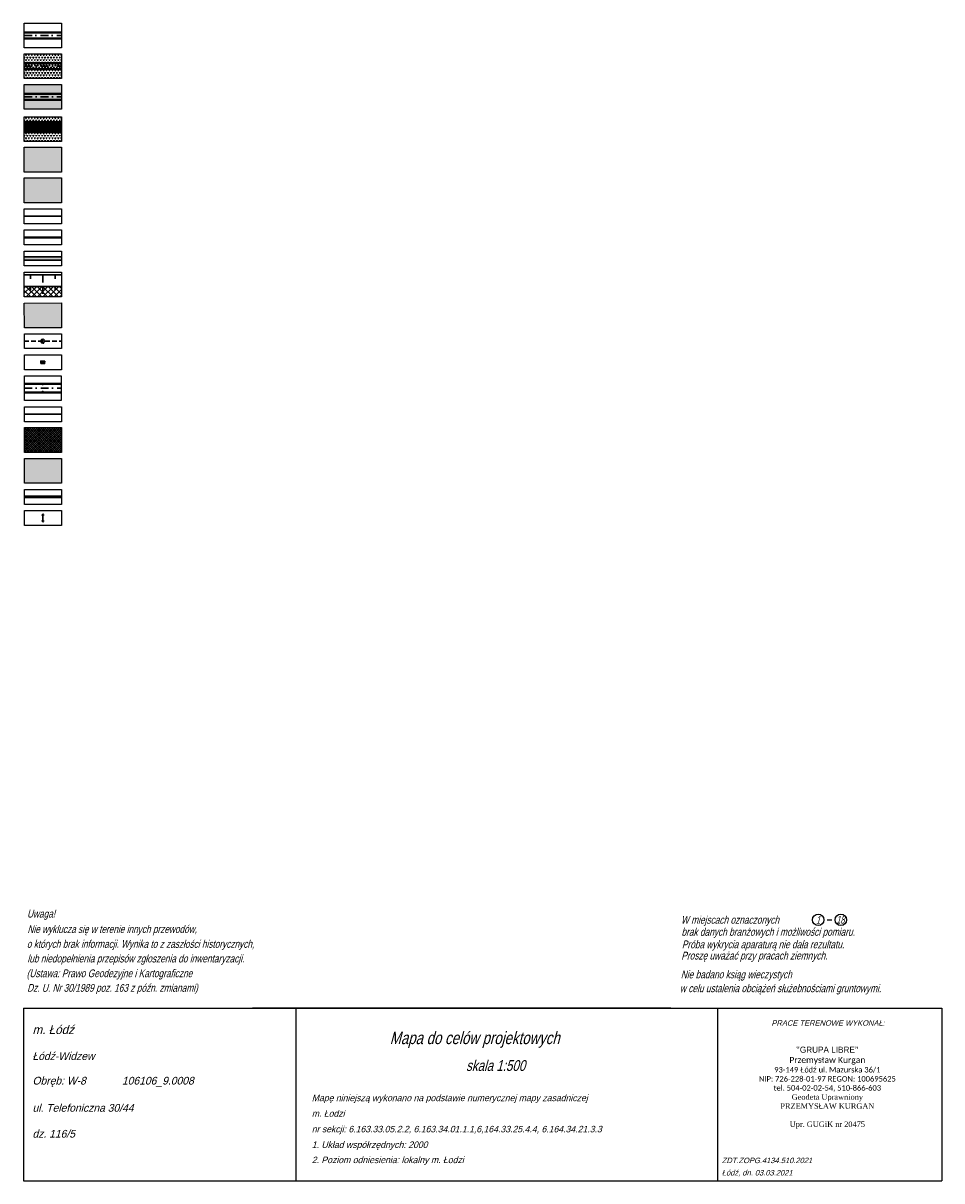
# Model space of a CAD drawing. Header units: metres. Extents: x 6603615 to 6604581, y 5739741 to 5740610.
# Tile 14 of 14: x 6604433 to 6604581, y 5739765 to 5739952. Entities that reach past the tile are written whole.
import ezdxf

# ---------------------------------------------------------------- set-up
doc = ezdxf.new("R2010")
doc.units = ezdxf.units.M
doc.linetypes.add('DASHDOT', pattern=[25.4, 12.7, -6.35, 0, -6.35])
doc.linetypes.add('HIDDEN', pattern=[0.375, 0.25, -0.125])
for name, color, linetype, lineweight in [('_działki', 3, 'Continuous', 40), ('EPT 2_2--830--', 7, 'Continuous', 13), ('EPT 3_2--460--', 7, 'Continuous', 13), ('FREZOWANIE', 12, 'Continuous', 5), ('HECZ_GEOKRATA', 128, 'Continuous', 20), ('HECZ_ZIELEŃ_ZABUDOWA', 73, 'Continuous', 5), ('KRAW_FAZA_12cm_20x30cm', 7, 'Continuous', 50), ('KRESK_TOR_KLAS_ZABRUK', 31, 'Continuous', 5), ('M_WPUSTY', 190, 'Continuous', 30), ('OBRZEŻE_BET_8X40', 236, 'Continuous', 30), ('ODW_DRENAZ', 5, 'HIDDEN', 30), ('ODW_SKRZYNKI', 5, 'Continuous', 13), ('OPORNIK_BET_15X30cm', 124, 'Continuous', 30), ('OSIE_TORU', 10, 'DASHDOT', 30), ('PROJ. KORYTKO MULDOWE SZER 50 CM', 150, 'Continuous', 30), ('SKARPY', 96, 'Continuous', 30), ('szyny 60R2', 14, 'Continuous', 40), ('T_OSIE_TORU', 10, 'DASHDOT', 30), ('T_POŁ_ELEKTR', 1, 'Continuous', 30), ('T_szyny 60R2', 38, 'Continuous', 40), ('Tabelka', 7, 'Continuous', 25)]:
    doc.layers.add(name, color=color, linetype=linetype, lineweight=lineweight)
doc.layers.add('_mapa_szara', color=252, linetype='Continuous')
for name, color, linetype, lineweight, true_color in [('HECZ_JEZDNIA', 7, 'Continuous', 0, 0xcccccc), ('HECZ_PŁYTY_BET_50X50', 7, 'Continuous', 5, 0xfaf9b8), ('HECZ_ZIELEN', 7, 'Continuous', 0, 0xd6ffd6)]:
    doc.layers.add(name, color=color, linetype=linetype, lineweight=lineweight, true_color=true_color)
doc.layers.add('KRESK_TOR_KLAS_PODKŁAD', color=38, linetype='Continuous', lineweight=15, transparency=0.55)
doc.layers.add('T_KRESK_PŁYTA_EPT', color=86, linetype='Continuous', lineweight=13, transparency=0.55)
doc.styles.add('GEO-INFO', font='GEO-INFO.SHX', dxfattribs={"width": 0.8, "oblique": 15.000035})
doc.styles.add('GEOS_025', font='geos_025.shx', dxfattribs={"oblique": 14.89689, "height": 2.5})
doc.styles.add('GEOS_050', font='GEOS_050', dxfattribs={"oblique": 15, "height": 2.5})
doc.styles.get("Standard").update_dxf_attribs({"font": 'simplex.shx'})

# ---------------------------------------------------------------- blocks, each defined once
blk = doc.blocks.new('WPUST')
at = {"layer": 'M_WPUSTY'}
h = blk.add_hatch(color=256, dxfattribs=at)
h.dxf.hatch_style = 1
h.paths.add_polyline_path([(0.54, 0.48), (-0.06, 0.4), (0, 0), (0.59, 0.08)])
blk.add_lwpolyline([(0.54, 0.48), (-0.06, 0.4), (0, 0), (0.59, 0.08), (0.54, 0.48)], close=True, dxfattribs=at)
blk = doc.blocks.new('skrzynka-odw-szyny')
blk.add_lwpolyline([(0.07, 0.21), (0.07, 0), (-0.08, 0), (-0.08, 0.21)], close=True)
at = {"linetype": 'HIDDEN', "ltscale": 0.2}
blk.add_circle((0, 0.07), 0.054, dxfattribs=at)
blk = doc.blocks.new('EPT 3_2')
at = {"layer": 'T_KRESK_PŁYTA_EPT'}
h = blk.add_hatch(color=43, dxfattribs=at)
h.dxf.hatch_style = 1
h.paths.add_polyline_path([(-0.56, -1.91), (0, 0), (0.64, -0.19), (0.08, -2.1)])
at = {"layer": 'EPT 3_2--460--', "color": 0}
blk.add_lwpolyline([(-0.56, -1.91), (0, 0), (0.64, -0.19), (0.08, -2.1)], close=True, dxfattribs=at)
blk = doc.blocks.new('EPT_2_2')
at = {"layer": 'T_KRESK_PŁYTA_EPT'}
h = blk.add_hatch(color=53, dxfattribs=at)
h.dxf.hatch_style = 1
h.paths.add_polyline_path([(0.1, -2.03), (-0.72, -1.9), (-0.41, 0.06), (0.41, -0.06)])
at = {"layer": 'EPT 2_2--830--', "color": 0}
blk.add_lwpolyline([(0.1, -2.03), (-0.72, -1.9), (-0.41, 0.06), (0.41, -0.06)], close=True, dxfattribs=at)

msp = doc.modelspace()

# ---------------------------------------------------------------- hatches: boundary and pattern name
at = {"layer": 'FREZOWANIE'}
h = msp.add_hatch(dxfattribs=at)
h.set_pattern_fill('ANSI37', color=256, scale=2)
h.set_pattern_definition([(45, (-828093.00886, 190480.30407), (-0.1767766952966, 0.1767766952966), []), (135, (-828093.00886, 190480.30407), (-0.1767766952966, -0.1767766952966), [])])
h.paths.add_polyline_path([(6604433.05, 5739886.364), (6604433.05, 5739882.364), (6604439.054, 5739882.364), (6604439.054, 5739886.364)])
at = {"layer": 'HECZ_GEOKRATA', "linetype": 'ByBlock'}
h = msp.add_hatch(dxfattribs=at)
h.set_pattern_fill('ANSI37', color=256, scale=0.2)
h.set_pattern_definition([(45, (-1e-08, -10.0423), (-0.449012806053, 0.449012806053), []), (135, (-1e-08, -10.0423), (-0.449012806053, -0.449012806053), [])])
h.paths.add_polyline_path([(6604433.043, 5739909.21), (6604439.043, 5739909.21), (6604439.043, 5739907.527), (6604433.04, 5739907.527)])
at = {"layer": 'HECZ_JEZDNIA'}
h = msp.add_hatch(color=256, dxfattribs=at)
h.dxf.hatch_style = 1
h.paths.add_polyline_path([(6604433.05, 5739881.364), (6604433.05, 5739877.364), (6604439.054, 5739877.364), (6604439.054, 5739881.364)])
h = msp.add_hatch(color=256, dxfattribs=at)
h.dxf.hatch_style = 1
h.paths.add_polyline_path([(6604433.05, 5739881.364), (6604433.05, 5739877.364), (6604439.054, 5739877.364), (6604439.054, 5739881.364)])
at = {"layer": 'HECZ_PŁYTY_BET_50X50'}
h = msp.add_hatch(color=256, dxfattribs=at)
h.dxf.hatch_style = 1
h.paths.add_polyline_path([(6604433.04, 5739931.714), (6604433.04, 5739927.714), (6604439.043, 5739927.714), (6604439.043, 5739931.714)])
at = {"layer": 'HECZ_ZIELEN'}
h = msp.add_hatch(color=256, dxfattribs=at)
h.dxf.hatch_style = 1
h.paths.add_polyline_path([(6604433.042, 5739906.531), (6604439.042, 5739906.536), (6604439.046, 5739902.536), (6604433.046, 5739902.531)])
at = {"layer": 'HECZ_ZIELEŃ_ZABUDOWA'}
h = msp.add_hatch(color=256, dxfattribs=at)
h.dxf.hatch_style = 1
h.paths.add_polyline_path([(6604433.04, 5739926.759), (6604433.04, 5739922.759), (6604439.043, 5739922.759), (6604439.043, 5739926.759)])
at = {"layer": 'KRESK_TOR_KLAS_PODKŁAD'}
h = msp.add_hatch(dxfattribs=at)
h.set_pattern_fill('TRIANG', color=256, scale=0.05)
h.set_pattern_definition([(60, (0, 0), (-0.238124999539, 0.412444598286), [0.238125, -0.238125]), (120, (0, 0), (-0.476249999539, 2.66e-10), [0.238125, -0.238125]), (0, (-0.11906, 0.20622), (0.238125, 0.41244459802), [0.238125, -0.238125])])
h.paths.add_polyline_path([(6604439.043, 5739942.848), (6604439.043, 5739946.848), (6604433.04, 5739946.848), (6604433.04, 5739942.848)])
h = msp.add_hatch(dxfattribs=at)
h.set_pattern_fill('TRIANG', color=256, scale=0.05)
h.set_pattern_definition([(60, (0, -10.17898), (-0.238124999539, 0.412444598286), [0.238125, -0.238125]), (120, (0, -10.17898), (-0.476249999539, 2.66e-10), [0.238125, -0.238125]), (0, (-0.11906, -9.97276), (0.238125, 0.41244459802), [0.238125, -0.238125])])
h.paths.add_polyline_path([(6604439.043, 5739932.669), (6604439.043, 5739936.669), (6604433.04, 5739936.669), (6604433.04, 5739932.669)])
at = {"layer": 'KRESK_TOR_KLAS_ZABRUK'}
h = msp.add_hatch(color=256, dxfattribs=at)
h.dxf.hatch_style = 1
h.paths.add_polyline_path([(6604433.04, 5739941.893), (6604433.04, 5739937.893), (6604439.043, 5739937.893), (6604439.043, 5739941.893)])
at = {"layer": 'PROJ. KORYTKO MULDOWE SZER 50 CM'}
h = msp.add_hatch(color=256, dxfattribs=at)
h.dxf.hatch_style = 1
h.paths.add_polyline_path([(6604439.043, 5739913.983), (6604433.04, 5739913.983), (6604433.04, 5739913.483), (6604439.043, 5739913.483)])

# ---------------------------------------------------------------- linework, layer by layer
at = {"layer": '_działki', "ltscale": 0.1}
msp.add_line((6604433.043, 5739917.144), (6604439.043, 5739917.144), dxfattribs=at)
at = {"layer": '_mapa_szara'}
for p, q in [((6604432.93, 5739792.453, 0.04), (6604432.93, 5739764.51, 0.04)), ((6604432.93, 5739792.453, 0.04), (6604581.477, 5739792.453, 0.04)), ((6604476.968, 5739792.453), (6604476.968, 5739764.51, 0.04)), ((6604545.165, 5739792.453), (6604545.165, 5739764.51, 0.04)), ((6604581.477, 5739792.453, 0.04), (6604581.477, 5739764.51, 0.04)), ((6604432.93, 5739764.51, 0.04), (6604581.477, 5739764.51, 0.04))]:
    msp.add_line(p, q, dxfattribs=at)
at = {"layer": '_mapa_szara', "elevation": 0.04}
for points in [[(6604562.943, 5739806.742), (6604563.665, 5739806.742)], [(6604537.616, 5739792.453), (6604469.948, 5739792.453)]]:
    msp.add_lwpolyline(points, dxfattribs=at)
at = {"layer": '_mapa_szara'}
for centre in [(6604561.48, 5739806.742, 0.04), (6604565.128, 5739806.742, 0.04)]:
    msp.add_circle(centre, 0.928, dxfattribs=at)
at = {"layer": 'KRAW_FAZA_12cm_20x30cm'}
msp.add_line((6604433.059, 5739875.157, 0), (6604439.059, 5739875.162, 0), dxfattribs=at)
at = {"layer": 'OBRZEŻE_BET_8X40'}
msp.add_line((6604433.04, 5739920.553), (6604439.04, 5739920.558), dxfattribs=at)
at = {"layer": 'ODW_DRENAZ', "ltscale": 3}
msp.add_line((6604433.046, 5739900.354, 0), (6604439.046, 5739900.354, 0), dxfattribs=at)
at = {"layer": 'ODW_DRENAZ', "ltscale": 0.1}
msp.add_circle((6604436.046, 5739900.354, 0), 0.34, dxfattribs=at)
at = {"layer": 'ODW_DRENAZ', "ltscale": 0.5}
msp.add_circle((6604436.043, 5739900.354, 0), 0.212, dxfattribs=at)
at = {"layer": 'OPORNIK_BET_15X30cm'}
msp.add_line((6604433.05, 5739888.525, 0), (6604439.05, 5739888.53, 0), dxfattribs=at)
at = {"layer": 'OSIE_TORU', "ltscale": 0.1}
for p, q in [((6604433.019, 5739949.801), (6604439.019, 5739949.801)), ((6604433.041, 5739944.846), (6604439.041, 5739944.851)), ((6604433.04, 5739939.893), (6604439.04, 5739939.898)), ((6604433.05, 5739892.757, 0), (6604438.99, 5739892.757, 0))]:
    msp.add_line(p, q, dxfattribs=at)
at = {"layer": 'PROJ. KORYTKO MULDOWE SZER 50 CM'}
for points in [[(6604439.043, 5739913.983), (6604433.04, 5739913.983)], [(6604439.043, 5739913.483), (6604433.04, 5739913.483)]]:
    msp.add_lwpolyline(points, dxfattribs=at)
at = {"layer": 'SKARPY'}
for p, q in [((6604433.043, 5739911.064), (6604439.043, 5739911.064)), ((6604433.043, 5739909.21), (6604439.043, 5739909.21))]:
    msp.add_line(p, q, dxfattribs=at)
for points in [[(6604434.043, 5739910.464), (6604434.043, 5739911.064)], [(6604436.043, 5739909.864), (6604436.043, 5739911.064)], [(6604438.043, 5739910.464), (6604438.043, 5739911.064)], [(6604434.043, 5739908.61), (6604434.043, 5739909.21)], [(6604436.043, 5739908.01), (6604436.043, 5739909.21)], [(6604438.043, 5739908.61), (6604438.043, 5739909.21)]]:
    msp.add_lwpolyline(points, dxfattribs=at)
at = {"layer": 'szyny 60R2', "ltscale": 3}
for p, q in [((6604433.019, 5739950.301), (6604439.019, 5739950.301)), ((6604433.019, 5739949.301), (6604439.019, 5739949.301)), ((6604433.041, 5739945.346), (6604439.041, 5739945.346)), ((6604433.041, 5739944.346), (6604439.041, 5739944.346)), ((6604433.04, 5739940.393), (6604439.04, 5739940.393)), ((6604433.04, 5739939.393), (6604439.04, 5739939.393)), ((6604433.05, 5739893.474, 0), (6604438.99, 5739893.474, 0)), ((6604433.05, 5739892.039, 0), (6604438.99, 5739892.039, 0))]:
    msp.add_line(p, q, dxfattribs=at)
at = {"layer": 'T_OSIE_TORU', "ltscale": 0.1}
msp.add_line((6604433.04, 5739934.669), (6604439.043, 5739934.669), dxfattribs=at)
at = {"layer": 'T_POŁ_ELEKTR'}
msp.add_line((6604436.05, 5739872.248, 0), (6604436.05, 5739871.248, 0), dxfattribs=at)
for centre in [(6604436.05, 5739872.248, 0), (6604436.05, 5739871.248, 0)]:
    msp.add_circle(centre, 0.1, dxfattribs=at)
at = {"layer": 'T_szyny 60R2', "ltscale": 3}
for p, q in [((6604433.039, 5739935.169), (6604439.043, 5739935.169)), ((6604433.04, 5739934.169), (6604439.043, 5739934.169))]:
    msp.add_line(p, q, dxfattribs=at)
at = {"layer": 'Tabelka'}
for points in [[(6604433.04, 5739951.803), (6604439.043, 5739951.803), (6604439.043, 5739947.803), (6604433.04, 5739947.803)], [(6604433.04, 5739946.848), (6604439.043, 5739946.848), (6604439.043, 5739942.848), (6604433.04, 5739942.848)], [(6604433.04, 5739941.893), (6604439.043, 5739941.893), (6604439.043, 5739937.893), (6604433.04, 5739937.893)], [(6604433.04, 5739936.669), (6604439.043, 5739936.669), (6604439.043, 5739932.669), (6604433.04, 5739932.669)], [(6604433.04, 5739936.669), (6604439.043, 5739936.669), (6604439.043, 5739932.669), (6604433.04, 5739932.669)], [(6604433.04, 5739931.714), (6604439.043, 5739931.714), (6604439.043, 5739927.714), (6604433.04, 5739927.714)], [(6604433.04, 5739926.759), (6604439.043, 5739926.759), (6604439.043, 5739922.759), (6604433.04, 5739922.759)], [(6604433.04, 5739921.761), (6604439.043, 5739921.761), (6604439.043, 5739919.348), (6604433.04, 5739919.348)], [(6604433.04, 5739918.35), (6604439.043, 5739918.35), (6604439.043, 5739915.937), (6604433.04, 5739915.937)], [(6604433.04, 5739914.94), (6604439.043, 5739914.94), (6604439.043, 5739912.527), (6604433.04, 5739912.527)], [(6604433.04, 5739911.527), (6604439.043, 5739911.527), (6604439.043, 5739907.527), (6604433.04, 5739907.527)]]:
    msp.add_lwpolyline(points, close=True, dxfattribs=at)
at = {"layer": 'Tabelka', "ltscale": 5, "extrusion": (-1.36526e-07, 7.79883e-06, 1), "elevation": 43.863, "flags": 128}
msp.add_lwpolyline([(6604433.042, 5739906.526), (6604439.042, 5739906.531), (6604439.046, 5739902.531), (6604433.046, 5739902.526)], close=True, dxfattribs=at)
at = {"layer": 'Tabelka', "elevation": 0}
for points in [[(6604433.046, 5739901.561), (6604439.049, 5739901.561), (6604439.049, 5739899.148), (6604433.046, 5739899.148)], [(6604433.048, 5739898.15), (6604439.051, 5739898.15), (6604439.051, 5739895.737), (6604433.048, 5739895.737)], [(6604433.05, 5739889.732), (6604439.054, 5739889.732), (6604439.054, 5739887.319), (6604433.05, 5739887.319)], [(6604433.05, 5739886.364), (6604439.054, 5739886.364), (6604439.054, 5739882.364), (6604433.05, 5739882.364)], [(6604433.05, 5739881.364), (6604439.054, 5739881.364), (6604439.054, 5739877.364), (6604433.05, 5739877.364)], [(6604433.05, 5739876.364), (6604439.054, 5739876.364), (6604439.054, 5739873.951), (6604433.05, 5739873.951)]]:
    msp.add_lwpolyline(points, close=True, dxfattribs=at)
at = {"layer": 'Tabelka', "ltscale": 5, "elevation": 0, "flags": 128}
msp.add_lwpolyline([(6604433.05, 5739894.737), (6604438.99, 5739894.737), (6604438.99, 5739890.777), (6604433.05, 5739890.777)], close=True, dxfattribs=at)
at = {"layer": 'Tabelka', "extrusion": (-1.30025e-07, 7.79894e-06, 1), "elevation": 43.906}
msp.add_lwpolyline([(6604433.05, 5739872.951), (6604439.05, 5739872.951), (6604439.05, 5739870.54), (6604433.05, 5739870.54)], close=True, dxfattribs=at)

# ---------------------------------------------------------------- block references
at = {"layer": 'EPT 2_2--830--', "lineweight": 50, "rotation": 278.9914544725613}
for p in [(6604435.023, 5739934.669), (6604437.033, 5739934.669), (6604439.043, 5739934.669)]:
    msp.add_blockref('EPT_2_2', p, dxfattribs=at)
at = {"layer": 'EPT 3_2--460--', "rotation": 106.4118836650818}
for p in [(6604433.033, 5739935.238), (6604435.043, 5739935.238), (6604437.053, 5739935.238)]:
    msp.add_blockref('EPT 3_2', p, dxfattribs=at)
at = {"layer": 'M_WPUSTY', "rotation": 351.911965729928}
msp.add_blockref('WPUST', (6604435.732, 5739896.742, 0), dxfattribs=at)
at = {"layer": 'ODW_SKRZYNKI', "xscale": -1, "rotation": 359.9999999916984}
msp.add_blockref('skrzynka-odw-szyny', (6604436.02, 5739893.264, 0), dxfattribs=at)
at = {"layer": 'ODW_SKRZYNKI', "rotation": 179.9999999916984}
msp.add_blockref('skrzynka-odw-szyny', (6604436.02, 5739892.249, 0), dxfattribs=at)

# ---------------------------------------------------------------- texts
at = {"layer": '_mapa_szara'}
for s, height, rotation, style, oblique, width, p in [('Uwaga!', 1.25, 359.99997, 'GEO-INFO', 15.00004, 0.8, (6604433.489, 5739807.109, 0.04)), ('Nie wyklucza się w terenie innych przewodów,', 1.25, 359.99997, 'GEO-INFO', 15.00004, 0.8, (6604433.545, 5739804.609, 0.04)), ('W miejscach oznaczonych ', 1.2586, 359.99999, 'GEO-INFO', 15.00004, 0.8, (6604539.276, 5739806.11, 0.04)), ('1', 1.25, 359.99999, 'GEOS_050', 15, 0.6, (6604561.114, 5739806.113, 0.04)), ('18', 1.25, 359.99999, 'GEOS_050', 15, 0.6, (6604564.4, 5739806.134, 0.04)), ('brak danych branżowych i możliwości pomiaru.', 1.2586, 359.99999, 'GEO-INFO', 15.00004, 0.8, (6604539.352, 5739804.16, 0.04)), ('o których brak informacji. Wynika to z zaszłości historycznych,', 1.25, 359.99997, 'GEO-INFO', 15.00004, 0.8, (6604433.454, 5739802.211, 0.04)), ('Próba wykrycia aparaturą nie dała rezultatu.', 1.2586, 359.99999, 'GEO-INFO', 15.00004, 0.8, (6604539.419, 5739802.136, 0.04)), ('lub niedopełnienia przepisów zgłoszenia do inwentaryzacji.', 1.25858, 359.99997, 'GEO-INFO', 15.00004, 0.8, (6604433.539, 5739799.843, 0.04)), ('Proszę uważać przy pracach ziemnych.', 1.2586, 359.99999, 'GEO-INFO', 15.00004, 0.8, (6604539.33, 5739800.318, 0.04)), ('(Ustawa: Prawo Geodezyjne i Kartograficzne', 1.25858, 359.99997, 'GEO-INFO', 15.00004, 0.8, (6604433.425, 5739797.456, 0.04)), ('Nie badano ksiąg wieczystych', 1.2586, 359.99997, 'GEO-INFO', 15.00004, 0.8, (6604539.244, 5739797.277, 0.04)), ('Dz. U. Nr 30/1989 poz. 163 z późn. zmianami)', 1.25858, 359.99997, 'GEO-INFO', 15.00004, 0.8, (6604433.493, 5739795.097, 0.04)), ('w celu ustalenia obciążeń służebnościami gruntowymi.', 1.2586, 359.99997, 'GEO-INFO', 15.00004, 0.8, (6604539.107, 5739795.035, 0.04))]:
    msp.add_text(s, height=height, rotation=rotation, dxfattribs=dict(at, style=style, oblique=oblique, width=width)).set_placement(p)
for s, height, style, oblique, p in [('m. Łódź', 1.4108, 'GEOS_025', 14.8969, (6604434.361, 5739788.262, 0.04)), ('PRACE TERENOWE WYKONAŁ:', 0.88178, 'GEOS_050', 15, (6604553.911, 5739789.604, 89.24)), ('Łódź-Widzew', 1.25, 'GEOS_050', 15, (6604434.361, 5739784.072, 0.04)), ('Obręb: W-8', 1.25, 'GEOS_050', 15, (6604434.361, 5739780.088, 0.04)), ('106106_9.0008', 1.25, 'GEOS_050', 15, (6604448.834, 5739780.088, 0.04)), ('Mapę niniejszą wykonano na podstawie numerycznej mapy zasadniczej ', 1.05, 'GEOS_050', 15, (6604479.546, 5739777.401, 89.2)), ('ul. Telefoniczna 30/44', 1.25, 'GEOS_050', 15, (6604434.361, 5739775.691, 0.04)), ('m. Łodzi', 1.05, 'GEOS_050', 15, (6604479.546, 5739774.879, 89.2)), ('dz. 116/5', 1.25, 'GEOS_050', 15, (6604434.361, 5739771.501, 0.04)), ('nr sekcji: 6.163.33.05.2.2, 6.163.34.01.1.1,6,164.33.25.4.4, 6.164.34.21.3.3', 1.05, 'GEOS_050', 15, (6604479.546, 5739772.356, 89.2)), ('1. Układ współrzędnych: 2000', 1.05, 'GEOS_050', 15, (6604479.546, 5739769.833, 89.2)), ('2. Poziom odniesienia: lokalny m. Łodzi', 1.05, 'GEOS_050', 15, (6604479.546, 5739767.376, 89.2)), ('ZDT.ZOPG.4134.510.2021', 0.88178, 'GEOS_050', 15, (6604545.887, 5739767.376, 89.24)), ('Łódź, dn. 03.03.2021', 0.88178, 'GEOS_050', 15, (6604545.89, 5739765.377, 89.24))]:
    msp.add_text(s, height=height, dxfattribs=dict(at, style=style, oblique=oblique)).set_placement(p)
at = {"layer": '_mapa_szara', "style": 'GEO-INFO', "oblique": 15.00004, "width": 0.8}
for s, height, p in [('Mapa do celów projektowych', 2, (6604492.165, 5739786.627, 0.04)), ('skala 1:500', 1.75, (6604504.5, 5739782.292, 0.04))]:
    msp.add_text(s, height=height, dxfattribs=at).set_placement(p)
at = {"layer": '_mapa_szara', "insert": (6604562.955, 5739786.22, 98.156), "char_height": 0.99, "width": 25.3, "attachment_point": 2}
msp.add_mtext('{\\fTimes New Roman|b0|i0|c238|p18;"\\fBahamas|b0|i0|c0|p34;GRUPA LIBRE\\fTimes New Roman|b0|i0|c238|p18;"\\P\\fCalibri|b0|i0|c238|p34;Przemys}ł{\\fCalibri|b0|i0|c238|p34;aw Kurgan\\P\\H0.8889x;93-149 \\fArial|b0|i0|c238|p34;Łódź\\fCalibri|b0|i0|c238|p34; ul. Mazurska 36/1 \\PNIP: 726-228-01-97 REGON: 100695625\\Ptel. 504-02-02-54, 510-866-603 \\P\\fTimes New Roman|b0|i0|c238|p18;Geodeta Uprawniony\\PPRZEMYS\\fArial|b0|i0|c238|p34;Ł\\fTimes New Roman|b0|i0|c238|p18;AW KURGAN\\P\\PUpr. GUGiK nr 20475}', dxfattribs=at)

doc.saveas('drawing.dxf')
